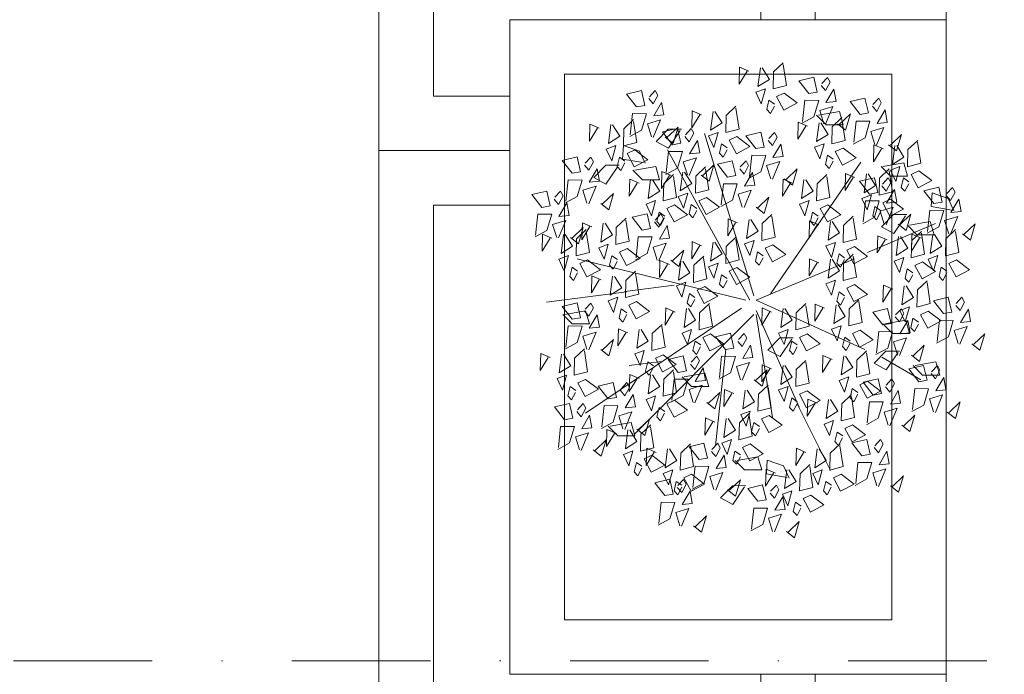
# Model space of a CAD drawing. Header units: centimetres. Extents: x -122 to 72759, y 3298 to 43172.
# Tile 27 of 243: x 34614 to 34705, y 10852 to 10912. Entities that reach past the tile are written whole.
import ezdxf

# ---------------------------------------------------------------- set-up
doc = ezdxf.new("R2010")
doc.units = ezdxf.units.CM
doc.header["$MEASUREMENT"] = 0
doc.linetypes.add('DASHDOT', pattern=[25.4, 12.7, -6.35, 0, -6.35])
for name, color, linetype, lineweight in [('0-OSIE', 7, 'DASHDOT', 5), ('1-meble', 7, 'Continuous', 5), ('_ nowe meble', 7, 'Continuous', 5), ('wymiarowanie', 7, 'Continuous', 5), ('ZZZ_Xref', 7, 'Continuous', 5)]:
    doc.layers.add(name, color=color, linetype=linetype, lineweight=lineweight)

# ---------------------------------------------------------------- blocks, each defined once
blk = doc.blocks.new('G$CA1DC9C89')
at = {"layer": '1-meble', "lineweight": 5}
for points in [[(54.638, 276.621), (55.371, 276.041), (55.815, 277.541), (54.804, 276.572)], [(54.014, 270.063), (54.415, 269.582), (54.828, 270.366), (54.593, 270.798), (54.063, 270.23)], [(54.242, 266.552), (53.872, 267.749), (55.068, 268.12), (54.408, 266.503)], [(55.506, 266.541), (56.239, 265.961), (56.683, 267.461), (55.672, 266.492)]]:
    blk.add_lwpolyline(points, dxfattribs=at)
blk.add_lwpolyline([(55.382, 268.571), (55.179, 269.719), (54.452, 268.484)], close=True, dxfattribs=at)
at = {"layer": '_ nowe meble', "lineweight": 5, "ltscale": 0.5}
blk.add_lwpolyline([(162.24, 764.75), (77.148, 765.377), (77.148, 495.811), (65.135, 495.811), (65.135, 465.817), (53.148, 465.817), (53.158, 56.244), (4727.78, 55.452)], dxfattribs=at)
at = {"layer": 'wymiarowanie', "lineweight": 5, "ltscale": 0.5}
blk.add_lwpolyline([(2759.446, 55.452), (2759.446, 15.452), (1725.13, 15.452), (1725.13, 3.452), (1437.13, 3.54), (1437.13, -8.46), (957.13, -8.46), (957.13, 3.489), (1.148, 3.489), (1.148, 633.817), (13.148, 633.817), (13.148, 645.817), (25.148, 645.817), (25.135, 705.817), (37.13, 705.817), (36.768, 764.653), (77.148, 765.377), (77.148, 495.811), (65.135, 495.817), (65.135, 465.817), (53.135, 465.817), (53.148, 55.539)], close=True, dxfattribs=at)
at = {"lineweight": 5, "ltscale": 0.5}
blk.add_wipeout([(41.148, 344.244), (41.148, 284.244), (1.148, 284.244), (1.148, 344.244)], dxfattribs=at).dxf.layer = '_ nowe meble'
at = {"layer": '_ nowe meble', "lineweight": 5, "ltscale": 0.5}
for points in [[(41.148, 344.244), (1.148, 344.244), (1.148, 284.244), (41.148, 284.244)], [(36.148, 339.244), (6.148, 339.244), (6.148, 289.244), (36.148, 289.244)]]:
    blk.add_lwpolyline(points, close=True, dxfattribs=at)
at = {"lineweight": 5, "ltscale": 0.5}
blk.add_wipeout([(41.148, 284.244), (41.148, 224.244), (1.148, 224.244), (1.148, 284.244)], dxfattribs=at).dxf.layer = '_ nowe meble'
at = {"layer": '_ nowe meble', "lineweight": 5, "ltscale": 0.5}
for points in [[(41.148, 284.244), (1.148, 284.244), (1.148, 224.244), (41.148, 224.244)], [(36.148, 279.244), (6.148, 279.244), (6.148, 229.244), (36.148, 229.244)]]:
    blk.add_lwpolyline(points, close=True, dxfattribs=at)
at = {"lineweight": 5, "ltscale": 0.5}
blk.add_wipeout([(53.148, 296.244), (53.148, 236.244), (13.148, 236.244), (13.148, 296.244)], dxfattribs=at).dxf.layer = '_ nowe meble'
at = {"layer": '0-OSIE', "lineweight": 5}
blk.add_lwpolyline([(-236.336, 237.471), (4272.135, 237.471)], dxfattribs=at)
at = {"layer": '1-meble', "lineweight": 5}
for p, q in [((39.643, 290.648), (41.005, 290.97)), ((40.562, 289.47), (39.643, 290.648)), ((41.005, 290.97), (41.326, 289.606)), ((42.269, 290.958), (41.739, 290.39)), ((42.503, 290.527), (42.269, 290.958)), ((41.69, 290.224), (42.09, 289.743)), ((42.09, 289.743), (42.503, 290.527)), ((42.855, 289.879), (42.127, 288.644)), ((43.058, 288.731), (42.855, 289.879)), ((39.988, 286.921), (40.198, 288.853)), ((40.198, 288.853), (41.462, 288.841)), ((41.326, 289.606), (40.562, 289.47)), ((41.462, 288.841), (41.018, 287.341)), ((41.548, 287.909), (42.744, 288.281)), ((41.918, 286.713), (41.548, 287.909)), ((42.744, 288.281), (42.084, 286.663)), ((42.127, 288.644), (43.058, 288.731)), ((41.018, 287.341), (39.939, 286.754)), ((42.134, 286.608), (41.269, 287.479)), ((41.443, 287.479), (43.356, 287.818)), ((44.359, 287.621), (43.348, 286.652)), ((43.356, 287.818), (43.699, 286.602)), ((43.915, 286.121), (44.359, 287.621)), ((26.567, 285.082), (27.662, 286.198)), ((27.662, 286.198), (28.891, 286.211)), ((43.699, 286.602), (42.134, 286.608)), ((43.182, 286.701), (43.915, 286.121)), ((28.769, 286.087), (27.678, 284.479)), ((23.468, 283.468), (23.557, 284.728)), ((23.557, 284.728), (25.027, 284.193)), ((27.678, 284.479), (26.567, 285.082)), ((25.383, 283.14), (23.468, 283.468)), ((25.027, 284.193), (25.546, 283.08)), ((27.49, 282.229), (27.7, 284.16)), ((27.7, 284.16), (28.964, 284.149)), ((28.964, 284.149), (28.52, 282.649)), ((29.05, 283.217), (30.246, 283.588)), ((20.839, 281.779), (21.934, 282.896)), ((21.934, 282.896), (23.162, 282.908)), ((23.041, 282.784), (21.95, 281.177)), ((24.606, 282.439), (26.519, 282.778)), ((26.519, 282.778), (26.861, 281.562)), ((28.52, 282.649), (27.441, 282.062)), ((29.42, 282.02), (29.05, 283.217)), ((48.036, 281.915), (47.171, 282.787)), ((47.345, 282.786), (49.258, 283.126)), ((49.258, 283.126), (49.6, 281.909)), ((21.95, 281.177), (20.839, 281.779)), ((25.297, 281.568), (24.432, 282.439)), ((49.6, 281.909), (48.036, 281.915)), ((26.861, 281.562), (25.297, 281.568)), ((15.168, 280.22), (16.531, 280.542)), ((16.087, 279.042), (15.168, 280.22)), ((16.531, 280.542), (16.851, 279.179)), ((17.215, 279.796), (17.616, 279.315)), ((17.794, 280.531), (17.264, 279.963)), ((17.616, 279.315), (18.029, 280.099)), ((18.029, 280.099), (17.794, 280.531)), ((51.761, 279.123), (51.85, 280.383)), ((51.85, 280.383), (53.32, 279.848)), ((53.32, 279.848), (53.84, 278.735)), ((16.851, 279.179), (16.087, 279.042)), ((18.38, 279.451), (17.653, 278.216)), ((18.583, 278.304), (18.38, 279.451)), ((53.676, 278.795), (51.761, 279.123)), ((15.513, 276.493), (15.723, 278.425)), ((15.723, 278.425), (16.987, 278.414)), ((16.987, 278.414), (16.543, 276.914)), ((17.653, 278.216), (18.583, 278.304)), ((47.223, 277.261), (48.318, 278.377)), ((48.318, 278.377), (49.547, 278.39)), ((49.425, 278.266), (48.334, 276.658)), ((17.073, 277.482), (18.269, 277.853)), ((17.443, 276.285), (17.073, 277.482)), ((18.269, 277.853), (17.609, 276.236)), ((19.884, 277.194), (18.873, 276.224)), ((19.44, 275.694), (19.884, 277.194)), ((48.334, 276.658), (47.223, 277.261)), ((50.466, 276.528), (49.601, 277.399)), ((49.775, 277.398), (51.688, 277.738)), ((51.688, 277.738), (52.03, 276.522)), ((16.543, 276.914), (15.464, 276.327)), ((18.707, 276.273), (19.44, 275.694)), ((52.03, 276.522), (50.466, 276.528)), ((18.875, 268.359), (18.009, 269.231)), ((18.183, 269.23), (20.096, 269.57)), ((20.096, 269.57), (20.439, 268.353)), ((20.439, 268.353), (18.875, 268.359)), ((48.21, 267.49), (47.344, 268.362)), ((47.518, 268.361), (49.431, 268.701)), ((49.431, 268.701), (49.774, 267.484)), ((49.774, 267.484), (48.21, 267.49)), ((36.808, 265.964), (37.904, 267.081)), ((37.904, 267.081), (39.132, 267.093)), ((39.01, 266.969), (37.919, 265.361)), ((37.919, 265.361), (36.808, 265.964)), ((46.529, 264.748), (47.624, 265.864)), ((47.624, 265.864), (48.852, 265.877)), ((48.731, 265.753), (47.64, 264.145)), ((47.64, 264.145), (46.529, 264.748)), ((50.987, 263.667), (50.122, 264.538)), ((50.295, 264.538), (52.209, 264.877)), ((52.209, 264.877), (52.551, 263.661)), ((29.119, 263.495), (31.032, 263.834)), ((31.032, 263.834), (31.374, 262.618)), ((52.551, 263.661), (50.987, 263.667)), ((21.243, 262.667), (22.606, 262.989)), ((22.162, 261.489), (21.243, 262.667)), ((22.606, 262.989), (22.926, 261.625)), ((23.87, 262.977), (23.339, 262.409)), ((24.104, 262.546), (23.87, 262.977)), ((29.81, 262.624), (28.945, 263.496)), ((35.928, 261.914), (36.819, 262.76)), ((45.545, 263.015), (46.907, 263.337)), ((46.463, 261.837), (45.545, 263.015)), ((46.907, 263.337), (47.228, 261.973)), ((48.171, 263.325), (47.641, 262.757)), ((47.992, 262.109), (48.405, 262.893)), ((48.405, 262.893), (48.171, 263.325)), ((23.29, 262.243), (23.691, 261.762)), ((23.691, 261.762), (24.104, 262.546)), ((24.455, 261.898), (23.728, 260.663)), ((24.659, 260.75), (24.455, 261.898)), ((31.374, 262.618), (29.81, 262.624)), ((32.814, 262.346), (32.771, 260.783)), ((32.771, 260.783), (33.498, 261.98)), ((33.672, 261.975), (32.814, 262.346)), ((34.502, 260.562), (34.722, 262.295)), ((34.896, 262.29), (35.562, 261.229)), ((35.885, 260.351), (35.928, 261.914)), ((36.814, 262.586), (37.109, 260.665)), ((43.565, 261.045), (44.456, 261.891)), ((47.228, 261.973), (46.463, 261.837)), ((47.591, 262.59), (47.992, 262.109)), ((48.757, 262.245), (48.029, 261.011)), ((48.96, 261.098), (48.757, 262.245)), ((17.251, 260.755), (18.614, 261.077)), ((18.614, 261.077), (18.934, 259.714)), ((19.877, 261.066), (19.347, 260.498)), ((20.112, 260.634), (19.877, 261.066)), ((21.589, 258.94), (21.798, 260.872)), ((21.798, 260.872), (23.062, 260.86)), ((22.926, 261.625), (22.162, 261.489)), ((23.062, 260.86), (22.618, 259.36)), ((35.562, 261.229), (34.502, 260.562)), ((40.451, 261.477), (40.409, 259.914)), ((40.409, 259.914), (41.136, 261.111)), ((41.309, 261.106), (40.451, 261.477)), ((42.139, 259.693), (42.36, 261.426)), ((42.533, 261.421), (43.199, 260.36)), ((43.523, 259.482), (43.565, 261.045)), ((44.451, 261.717), (44.747, 259.797)), ((45.89, 259.288), (46.1, 261.219)), ((46.1, 261.219), (47.363, 261.208)), ((47.363, 261.208), (46.919, 259.708)), ((48.029, 261.011), (48.96, 261.098)), ((18.17, 259.577), (17.251, 260.755)), ((19.298, 260.331), (19.699, 259.85)), ((19.699, 259.85), (20.112, 260.634)), ((20.463, 259.986), (19.735, 258.751)), ((20.666, 258.838), (20.463, 259.986)), ((23.148, 259.928), (24.344, 260.3)), ((23.518, 258.732), (23.148, 259.928)), ((24.344, 260.3), (23.685, 258.682)), ((23.728, 260.663), (24.659, 260.75)), ((34.192, 259.307), (35.083, 260.153)), ((35.191, 260.37), (34.314, 260.046)), ((34.314, 260.046), (34.807, 258.989)), ((34.807, 258.989), (35.191, 260.37)), ((35.078, 259.979), (35.374, 258.059)), ((37.109, 260.665), (35.885, 260.351)), ((36.214, 259.647), (36.917, 259.975)), ((36.917, 259.975), (38.108, 259.074)), ((43.199, 260.36), (42.139, 259.693)), ((47.45, 260.276), (48.646, 260.647)), ((47.819, 259.079), (47.45, 260.276)), ((48.646, 260.647), (47.986, 259.03)), ((50.261, 259.988), (49.25, 259.018)), ((49.817, 258.488), (50.261, 259.988)), ((18.934, 259.714), (18.17, 259.577)), ((22.618, 259.36), (21.539, 258.773)), ((22.349, 258.976), (24.262, 259.316)), ((24.262, 259.316), (24.605, 258.099)), ((25.959, 259.64), (24.948, 258.671)), ((25.166, 258.265), (26.057, 259.11)), ((25.516, 258.14), (25.959, 259.64)), ((31.078, 259.739), (31.036, 258.176)), ((31.036, 258.176), (31.763, 259.373)), ((31.936, 259.368), (31.078, 259.739)), ((32.766, 257.955), (32.987, 259.688)), ((33.16, 259.683), (33.826, 258.622)), ((34.15, 257.744), (34.192, 259.307)), ((35.51, 259.318), (35.313, 258.454)), ((36.021, 258.956), (35.51, 259.318)), ((36.875, 258.412), (36.214, 259.647)), ((38.108, 259.074), (36.875, 258.412)), ((42.829, 259.501), (41.952, 259.177)), ((41.952, 259.177), (42.444, 258.12)), ((42.444, 258.12), (42.829, 259.501)), ((44.747, 259.797), (43.523, 259.482)), ((43.851, 258.778), (44.555, 259.106)), ((44.555, 259.106), (45.746, 258.205)), ((46.919, 259.708), (45.841, 259.121)), ((49.083, 259.068), (49.817, 258.488)), ((17.596, 257.028), (17.806, 258.96)), ((17.806, 258.96), (19.07, 258.948)), ((19.07, 258.948), (18.626, 257.449)), ((19.156, 258.017), (20.352, 258.388)), ((20.352, 258.388), (19.692, 256.771)), ((19.735, 258.751), (20.666, 258.838)), ((22.052, 258.696), (22.01, 257.133)), ((22.01, 257.133), (22.736, 258.33)), ((22.91, 258.326), (22.052, 258.696)), ((23.041, 258.106), (22.175, 258.977)), ((23.74, 256.912), (23.96, 258.645)), ((24.134, 258.64), (24.8, 257.579)), ((24.782, 258.72), (25.516, 258.14)), ((25.123, 256.701), (25.166, 258.265)), ((26.052, 258.936), (26.347, 257.016)), ((33.826, 258.622), (32.766, 257.955)), ((35.313, 258.454), (35.651, 258.097)), ((35.651, 258.097), (36.017, 258.783)), ((43.148, 258.449), (42.951, 257.585)), ((43.659, 258.087), (43.148, 258.449)), ((44.512, 257.543), (43.851, 258.778)), ((45.746, 258.205), (44.512, 257.543)), ((18.626, 257.449), (17.547, 256.862)), ((19.526, 256.82), (19.156, 258.017)), ((21.967, 257.729), (20.956, 256.759)), ((21.523, 256.229), (21.967, 257.729)), ((24.605, 258.099), (23.041, 258.106)), ((24.8, 257.579), (23.74, 256.912)), ((28.811, 256.527), (29.702, 257.372)), ((29.575, 257.106), (30.938, 257.427)), ((30.938, 257.427), (31.258, 256.064)), ((32.201, 257.416), (31.671, 256.848)), ((32.436, 256.984), (32.201, 257.416)), ((33.456, 257.763), (32.579, 257.439)), ((32.579, 257.439), (33.071, 256.382)), ((33.071, 256.382), (33.456, 257.763)), ((35.374, 258.059), (34.15, 257.744)), ((34.478, 257.04), (35.181, 257.368)), ((35.181, 257.368), (36.373, 256.467)), ((42.524, 256.527), (43.415, 257.372)), ((42.951, 257.585), (43.288, 257.228)), ((43.288, 257.228), (43.654, 257.914)), ((44.503, 257.453), (45.866, 257.775)), ((45.422, 256.275), (44.503, 257.453)), ((45.866, 257.775), (46.186, 256.411)), ((47.129, 257.764), (46.599, 257.195)), ((46.951, 256.548), (47.364, 257.332)), ((47.364, 257.332), (47.129, 257.764)), ((20.79, 256.808), (21.523, 256.229)), ((24.429, 256.72), (23.552, 256.396)), ((23.552, 256.396), (24.045, 255.339)), ((24.045, 255.339), (24.429, 256.72)), ((26.347, 257.016), (25.123, 256.701)), ((25.452, 255.997), (26.155, 256.326)), ((25.697, 256.959), (25.655, 255.395)), ((25.655, 255.395), (26.382, 256.592)), ((26.555, 256.588), (25.697, 256.959)), ((26.155, 256.326), (27.346, 255.424)), ((27.385, 255.174), (27.606, 256.907)), ((27.779, 256.902), (28.445, 255.841)), ((28.769, 254.963), (28.811, 256.527)), ((30.494, 255.928), (29.575, 257.106)), ((29.697, 257.198), (29.993, 255.278)), ((31.622, 256.681), (32.023, 256.2)), ((32.023, 256.2), (32.436, 256.984)), ((32.787, 256.336), (32.06, 255.102)), ((32.991, 255.189), (32.787, 256.336)), ((33.774, 256.711), (33.577, 255.847)), ((34.286, 256.349), (33.774, 256.711)), ((35.139, 255.805), (34.478, 257.04)), ((36.373, 256.467), (35.139, 255.805)), ((39.41, 256.959), (39.368, 255.395)), ((39.368, 255.395), (40.094, 256.592)), ((40.268, 256.588), (39.41, 256.959)), ((41.098, 255.174), (41.318, 256.907)), ((41.492, 256.902), (42.158, 255.841)), ((42.481, 254.963), (42.524, 256.527)), ((43.41, 257.198), (43.705, 255.278)), ((46.186, 256.411), (45.422, 256.275)), ((46.55, 257.029), (46.951, 256.548)), ((47.715, 256.684), (46.988, 255.449)), ((47.918, 255.536), (47.715, 256.684)), ((24.748, 255.668), (24.551, 254.804)), ((25.259, 255.307), (24.748, 255.668)), ((26.113, 254.762), (25.452, 255.997)), ((27.346, 255.424), (26.113, 254.762)), ((28.445, 255.841), (27.385, 255.174)), ((31.258, 256.064), (30.494, 255.928)), ((33.577, 255.847), (33.915, 255.49)), ((34.671, 254.977), (33.805, 255.849)), ((33.915, 255.49), (34.281, 256.176)), ((33.979, 255.848), (35.892, 256.187)), ((35.892, 256.187), (36.235, 254.971)), ((36.66, 254.618), (36.749, 255.878)), ((36.749, 255.878), (38.219, 255.343)), ((39.746, 254.615), (40.637, 255.46)), ((42.158, 255.841), (41.098, 255.174)), ((44.848, 253.726), (45.058, 255.658)), ((45.058, 255.658), (46.322, 255.646)), ((46.322, 255.646), (45.878, 254.147)), ((46.988, 255.449), (47.918, 255.536)), ((24.551, 254.804), (24.889, 254.447)), ((24.889, 254.447), (25.255, 255.133)), ((28.075, 254.982), (27.198, 254.658)), ((27.198, 254.658), (27.69, 253.601)), ((27.69, 253.601), (28.075, 254.982)), ((29.993, 255.278), (28.769, 254.963)), ((29.097, 254.259), (29.8, 254.588)), ((29.8, 254.588), (30.992, 253.686)), ((29.921, 253.379), (30.13, 255.31)), ((30.13, 255.31), (31.394, 255.299)), ((31.394, 255.299), (30.95, 253.799)), ((31.48, 254.367), (32.676, 254.738)), ((32.676, 254.738), (32.017, 253.121)), ((32.06, 255.102), (32.991, 255.189)), ((36.235, 254.971), (34.671, 254.977)), ((36.632, 255.047), (36.59, 253.483)), ((36.59, 253.483), (37.317, 254.681)), ((37.491, 254.676), (36.632, 255.047)), ((38.575, 254.29), (36.66, 254.618)), ((38.219, 255.343), (38.738, 254.23)), ((38.321, 253.263), (38.541, 254.995)), ((38.715, 254.991), (39.381, 253.929)), ((39.704, 253.051), (39.746, 254.615)), ((40.633, 255.287), (40.928, 253.366)), ((41.787, 254.982), (40.91, 254.658)), ((40.91, 254.658), (41.403, 253.601)), ((41.403, 253.601), (41.787, 254.982)), ((43.705, 255.278), (42.481, 254.963)), ((42.81, 254.259), (43.513, 254.588)), ((43.513, 254.588), (44.704, 253.686)), ((46.408, 254.715), (47.604, 255.086)), ((46.778, 253.518), (46.408, 254.715)), ((47.604, 255.086), (46.944, 253.468)), ((26.451, 253.804), (27.813, 254.125)), ((27.369, 252.626), (26.451, 253.804)), ((27.813, 254.125), (28.134, 252.762)), ((28.393, 253.93), (28.196, 253.066)), ((28.905, 253.569), (28.393, 253.93)), ((29.077, 254.114), (28.547, 253.546)), ((28.898, 252.898), (29.311, 253.682)), ((29.311, 253.682), (29.077, 254.114)), ((29.758, 253.024), (29.097, 254.259)), ((30.992, 253.686), (29.758, 253.024)), ((30.95, 253.799), (29.871, 253.212)), ((31.85, 253.17), (31.48, 254.367)), ((34.291, 254.079), (33.28, 253.109)), ((33.847, 252.579), (34.291, 254.079)), ((34.956, 253.282), (36.319, 253.604)), ((36.319, 253.604), (36.639, 252.24)), ((39.381, 253.929), (38.321, 253.263)), ((42.106, 253.93), (41.909, 253.066)), ((42.617, 253.569), (42.106, 253.93)), ((43.471, 253.024), (42.81, 254.259)), ((44.704, 253.686), (43.471, 253.024)), ((45.878, 254.147), (44.799, 253.56)), ((49.219, 254.426), (48.208, 253.457)), ((48.775, 252.927), (49.219, 254.426)), ((28.134, 252.762), (27.369, 252.626)), ((28.196, 253.066), (28.534, 252.709)), ((28.498, 253.379), (28.898, 252.898)), ((28.534, 252.709), (28.9, 253.395)), ((29.663, 253.034), (28.935, 251.8)), ((29.866, 251.887), (29.663, 253.034)), ((32.469, 252.408), (33.564, 253.525)), ((33.114, 253.159), (33.847, 252.579)), ((33.564, 253.525), (34.792, 253.537)), ((34.671, 253.413), (33.58, 251.805)), ((35.875, 252.104), (34.956, 253.282)), ((37.003, 252.858), (37.404, 252.377)), ((37.582, 253.592), (37.052, 253.024)), ((37.404, 252.377), (37.817, 253.161)), ((37.817, 253.161), (37.582, 253.592)), ((39.01, 253.07), (38.133, 252.746)), ((38.133, 252.746), (38.626, 251.69)), ((38.626, 251.69), (39.01, 253.07)), ((40.928, 253.366), (39.704, 253.051)), ((41.909, 253.066), (42.247, 252.709)), ((42.247, 252.709), (42.613, 253.395)), ((48.042, 253.506), (48.775, 252.927)), ((26.796, 250.076), (27.006, 252.008)), ((27.006, 252.008), (28.269, 251.997)), ((28.269, 251.997), (27.826, 250.497)), ((28.935, 251.8), (29.866, 251.887)), ((33.58, 251.805), (32.469, 252.408)), ((36.639, 252.24), (35.875, 252.104)), ((38.168, 252.513), (37.441, 251.278)), ((38.372, 251.365), (38.168, 252.513)), ((39.329, 252.018), (39.132, 251.154)), ((39.84, 251.657), (39.329, 252.018)), ((40.032, 252.347), (40.736, 252.676)), ((40.694, 251.112), (40.032, 252.347)), ((40.736, 252.676), (41.927, 251.774)), ((28.356, 251.065), (29.552, 251.436)), ((28.726, 249.868), (28.356, 251.065)), ((29.552, 251.436), (28.892, 249.819)), ((35.302, 249.555), (35.511, 251.487)), ((35.511, 251.487), (36.775, 251.475)), ((36.775, 251.475), (36.331, 249.975)), ((36.861, 250.544), (38.057, 250.915)), ((38.057, 250.915), (37.398, 249.297)), ((37.441, 251.278), (38.372, 251.365)), ((39.132, 251.154), (39.47, 250.798)), ((39.47, 250.798), (39.835, 251.483)), ((41.927, 251.774), (40.694, 251.112)), ((27.826, 250.497), (26.747, 249.91)), ((31.167, 250.777), (30.156, 249.807)), ((30.723, 249.277), (31.167, 250.777)), ((37.231, 249.347), (36.861, 250.544)), ((39.672, 250.255), (38.661, 249.286)), ((39.228, 248.756), (39.672, 250.255)), ((29.989, 249.856), (30.723, 249.277)), ((36.331, 249.975), (35.252, 249.388)), ((38.495, 249.335), (39.228, 248.756))]:
    blk.add_line(p, q, dxfattribs=at)
for points in [[(35.061, 291.52), (34.202, 291.891), (34.16, 290.328), (34.887, 291.525)], [(36.285, 291.835), (36.95, 290.774), (35.891, 290.107), (36.111, 291.84)], [(38.203, 292.131), (38.498, 290.211), (37.274, 289.896), (37.316, 291.46), (38.207, 292.305)], [(25.894, 289.007), (26.295, 288.526), (26.708, 289.31), (26.473, 289.742), (25.943, 289.174)], [(37.41, 288.501), (36.899, 288.863), (36.702, 287.999), (37.04, 287.642), (37.405, 288.328)], [(46.376, 288.312), (46.777, 287.831), (47.19, 288.615), (46.956, 289.047), (46.426, 288.479)], [(33.863, 288.134), (34.159, 286.213), (32.935, 285.899), (32.977, 287.462), (33.868, 288.307)], [(24.49, 286.917), (24.785, 284.997), (23.561, 284.682), (23.603, 286.246), (24.494, 287.091)], [(24.192, 285.704), (24.402, 287.636), (25.666, 287.625), (25.222, 286.125), (24.143, 285.538)], [(26.122, 285.496), (25.752, 286.693), (26.948, 287.064), (26.288, 285.447)], [(30.721, 287.523), (29.863, 287.894), (29.821, 286.33), (30.548, 287.528)], [(31.945, 287.838), (32.611, 286.777), (31.551, 286.11), (31.772, 287.843)], [(43.584, 287.091), (43.879, 285.171), (42.655, 284.856), (42.697, 286.419), (43.588, 287.265)], [(21.348, 286.307), (20.489, 286.677), (20.447, 285.114), (21.174, 286.311)], [(22.572, 286.621), (23.238, 285.56), (22.178, 284.893), (22.398, 286.626)], [(27.386, 285.484), (28.119, 284.905), (28.563, 286.405), (27.552, 285.435)], [(29.192, 285.531), (29.593, 285.05), (30.006, 285.834), (29.771, 286.266), (29.241, 285.698)], [(40.442, 286.48), (39.583, 286.851), (39.541, 285.288), (40.268, 286.485)], [(41.666, 286.795), (42.331, 285.734), (41.272, 285.067), (41.492, 286.8)], [(44.675, 285.009), (44.884, 286.941), (46.148, 286.929), (45.704, 285.43), (44.626, 284.843)], [(46.604, 284.801), (46.235, 285.998), (47.43, 286.369), (46.771, 284.752)], [(35.523, 270.923), (31.001, 285.826)], [(36.829, 285.184), (37.23, 284.703), (37.643, 285.487), (37.409, 285.918), (36.879, 285.35)], [(47.868, 284.789), (48.602, 284.21), (49.046, 285.71), (48.035, 284.74)], [(35.146, 270.545), (27.61, 284.316)], [(33.071, 284.504), (32.559, 284.866), (32.362, 284.002), (32.7, 283.645), (33.066, 284.33)], [(47.385, 284.395), (46.527, 284.766), (46.484, 283.202), (47.211, 284.4)], [(48.609, 284.71), (49.275, 283.648), (48.215, 282.982), (48.435, 284.714)], [(50.527, 285.005), (50.822, 283.085), (49.598, 282.77), (49.64, 284.334), (50.531, 285.179)], [(19.992, 282.924), (20.393, 282.443), (20.806, 283.227), (20.572, 283.659), (20.041, 283.091)], [(23.697, 283.288), (23.186, 283.649), (22.989, 282.785), (23.327, 282.428), (23.693, 283.114)], [(30.246, 283.588), (29.586, 281.971)], [(35.128, 281.881), (35.338, 283.813), (36.601, 283.801), (36.157, 282.301), (35.079, 281.714)], [(42.791, 283.461), (42.28, 283.823), (42.083, 282.959), (42.421, 282.602), (42.786, 283.288)], [(31.086, 282.572), (31.381, 280.652), (30.157, 280.337), (30.199, 281.901), (31.091, 282.746)], [(30.684, 282.009), (31.417, 281.429), (31.861, 282.929), (30.85, 281.959)], [(34.226, 282.577), (34.626, 282.096), (35.039, 282.88), (34.805, 283.311), (34.275, 282.743)], [(37.058, 281.672), (36.688, 282.869), (37.884, 283.24), (37.224, 281.623)], [(37.031, 271.111), (45.321, 283.185)], [(38.321, 281.661), (39.055, 281.081), (39.499, 282.581), (38.488, 281.612)], [(47.923, 282.399), (48.219, 280.478), (46.995, 280.163), (47.037, 281.727), (47.928, 282.572)], [(24.993, 281.267), (24.135, 281.637), (24.092, 280.074), (24.819, 281.271)], [(26.217, 281.581), (26.883, 280.52), (25.823, 279.853), (26.043, 281.586)], [(27.944, 281.962), (27.086, 282.333), (27.043, 280.769), (27.77, 281.966)], [(28.135, 281.877), (28.43, 279.957), (27.206, 279.642), (27.249, 281.206), (28.14, 282.051)], [(29.168, 282.276), (29.834, 281.215), (28.774, 280.548), (28.994, 282.281)], [(39.053, 281.267), (38.195, 281.637), (38.152, 280.074), (38.879, 281.271)], [(40.277, 281.581), (40.943, 280.52), (39.883, 279.853), (40.103, 281.586)], [(42.195, 281.877), (42.49, 279.957), (41.266, 279.642), (41.309, 281.206), (42.2, 282.051)], [(44.781, 281.788), (43.923, 282.159), (43.881, 280.595), (44.608, 281.793)], [(46.005, 282.103), (46.671, 281.041), (45.611, 280.375), (45.832, 282.107)], [(47.244, 281.013), (47.645, 280.531), (48.058, 281.315), (47.824, 281.747), (47.294, 281.179)], [(49.734, 281.376), (49.223, 281.737), (49.026, 280.873), (49.364, 280.517), (49.73, 281.202)], [(18.291, 279.622), (18.5, 281.553), (19.764, 281.542), (19.32, 280.042), (18.241, 279.455)], [(20.22, 279.413), (19.85, 280.61), (21.046, 280.981), (20.387, 279.364)], [(32.524, 279.274), (32.734, 281.206), (33.998, 281.194), (33.554, 279.694), (32.475, 279.107)], [(53.146, 280.144), (53.547, 279.662), (53.96, 280.446), (53.725, 280.878), (53.195, 280.31)], [(21.484, 279.402), (22.218, 278.822), (22.661, 280.322), (21.65, 279.352)], [(34.454, 279.066), (34.084, 280.262), (35.28, 280.634), (34.62, 279.016)], [(35.718, 279.054), (36.451, 278.474), (36.895, 279.974), (35.884, 279.005)], [(30.293, 278.943), (29.782, 279.304), (29.585, 278.44), (29.923, 278.083), (30.289, 278.769)], [(45.543, 277.71), (45.752, 279.642), (47.016, 279.63), (46.572, 278.13), (45.493, 277.543)], [(47.131, 278.769), (46.619, 279.13), (46.422, 278.266), (46.76, 277.91), (47.126, 278.595)], [(47.472, 277.501), (47.102, 278.698), (48.298, 279.069), (47.639, 277.452)], [(23.795, 277.88), (24.091, 275.959), (22.867, 275.645), (22.909, 277.208), (23.8, 278.054)], [(26.415, 277.71), (26.815, 277.229), (27.228, 278.013), (26.994, 278.445), (26.464, 277.877)], [(27.342, 278.248), (26.831, 278.609), (26.634, 277.745), (26.972, 277.388), (27.338, 278.074)], [(34.019, 277.617), (33.161, 277.988), (33.119, 276.424), (33.846, 277.622)], [(37.161, 278.227), (37.457, 276.307), (36.233, 275.992), (36.275, 277.556), (37.166, 278.401)], [(41.402, 278.248), (40.891, 278.609), (40.694, 277.745), (41.032, 277.388), (41.398, 278.074)], [(44.625, 278.054), (44.921, 276.133), (43.697, 275.819), (43.739, 277.382), (44.63, 278.227)], [(48.736, 277.49), (49.47, 276.91), (49.914, 278.41), (48.903, 277.441)], [(51.445, 276.841), (51.654, 278.773), (52.918, 278.761), (52.474, 277.261), (51.395, 276.674)], [(53.374, 276.632), (53.004, 277.829), (54.2, 278.2), (53.541, 276.583)], [(20.653, 277.269), (19.795, 277.64), (19.753, 276.077), (20.48, 277.274)], [(21.877, 277.584), (22.543, 276.523), (21.483, 275.856), (21.704, 277.589)], [(35.243, 277.932), (35.909, 276.87), (34.849, 276.204), (35.07, 277.936)], [(41.483, 277.443), (40.625, 277.814), (40.583, 276.25), (41.309, 277.448)], [(42.707, 277.758), (43.373, 276.697), (42.313, 276.03), (42.533, 277.762)], [(45.935, 274.92), (52.153, 277.561)], [(17.008, 276.226), (16.15, 276.597), (16.108, 275.034), (16.835, 276.231)], [(18.232, 276.541), (18.898, 275.48), (17.838, 274.813), (18.059, 276.546)], [(20.15, 276.837), (20.446, 274.917), (19.222, 274.602), (19.264, 276.166), (20.155, 277.011)], [(24.713, 274.408), (24.923, 276.339), (26.187, 276.328), (25.743, 274.828), (24.664, 274.241)], [(33.863, 276.142), (34.159, 274.221), (32.935, 273.907), (32.977, 275.47), (33.868, 276.316)], [(47.732, 276.053), (46.874, 276.424), (46.831, 274.86), (47.558, 276.057)], [(48.956, 276.367), (49.622, 275.306), (48.562, 274.639), (48.782, 276.372)], [(50.874, 276.663), (51.169, 274.743), (49.945, 274.428), (49.988, 275.992), (50.879, 276.837)], [(50.856, 276.226), (49.998, 276.597), (49.956, 275.034), (50.683, 276.231)], [(52.08, 276.541), (52.746, 275.48), (51.686, 274.813), (51.907, 276.546)], [(53.998, 276.837), (54.294, 274.917), (53.07, 274.602), (53.112, 276.166), (54.003, 277.011)], [(26.643, 274.199), (26.273, 275.396), (27.469, 275.767), (26.809, 274.15)], [(30.721, 275.531), (29.863, 275.902), (29.821, 274.339), (30.548, 275.536)], [(31.945, 275.846), (32.611, 274.785), (31.551, 274.118), (31.772, 275.851)], [(23.003, 274.25), (22.492, 274.612), (22.295, 273.748), (22.632, 273.391), (22.998, 274.076)], [(27.906, 274.188), (28.64, 273.608), (29.084, 275.108), (28.073, 274.139)], [(30.912, 274.404), (31.208, 272.484), (29.984, 272.169), (30.026, 273.732), (30.917, 274.578)], [(36.369, 274.598), (35.857, 274.959), (35.66, 274.095), (35.998, 273.739), (36.364, 274.424)], [(43.833, 274.424), (43.321, 274.786), (43.124, 273.922), (43.462, 273.565), (43.828, 274.25)], [(44.625, 274.578), (44.921, 272.657), (43.697, 272.343), (43.739, 273.906), (44.63, 274.751)], [(19.358, 273.207), (18.847, 273.569), (18.65, 272.705), (18.987, 272.348), (19.353, 273.034)], [(34.77, 270.545), (19.32, 274.318)], [(27.77, 273.793), (26.912, 274.164), (26.87, 272.601), (27.597, 273.798)], [(28.994, 274.108), (29.66, 273.047), (28.6, 272.38), (28.821, 274.113)], [(44.755, 274.318), (35.712, 270.545), (45.698, 266.018)], [(41.483, 273.967), (40.625, 274.338), (40.583, 272.774), (41.309, 273.972)], [(42.707, 274.282), (43.373, 273.221), (42.313, 272.554), (42.533, 274.287)], [(53.206, 273.207), (52.695, 273.569), (52.498, 272.705), (52.835, 272.348), (53.201, 273.034)], [(21.521, 272.403), (20.663, 272.774), (20.621, 271.21), (21.348, 272.408)], [(22.745, 272.718), (23.411, 271.657), (22.351, 270.99), (22.572, 272.722)], [(24.663, 273.014), (24.959, 271.093), (23.735, 270.779), (23.777, 272.342), (24.668, 273.187)], [(33.071, 272.512), (32.559, 272.874), (32.362, 272.01), (32.7, 271.653), (33.066, 272.339)], [(50.081, 273.034), (49.57, 273.395), (49.373, 272.531), (49.711, 272.174), (50.077, 272.86)], [(23.703, 271.335), (28.225, 271.901)], [(48.253, 271.534), (47.394, 271.905), (47.352, 270.341), (48.079, 271.539)], [(49.477, 271.849), (50.143, 270.788), (49.083, 270.121), (49.303, 271.853)], [(51.395, 272.145), (51.69, 270.224), (50.466, 269.91), (50.508, 271.473), (51.399, 272.318)], [(23.842, 271.3), (16.494, 270.357)], [(30.12, 270.774), (29.609, 271.136), (29.412, 270.272), (29.749, 269.915), (30.115, 270.601)], [(43.833, 270.948), (43.321, 271.31), (43.124, 270.446), (43.462, 270.089), (43.828, 270.774)], [(19.992, 269.542), (20.393, 269.061), (20.806, 269.845), (20.572, 270.277), (20.041, 269.709)], [(31.433, 270.059), (31.728, 268.139), (30.504, 267.824), (30.547, 269.388), (31.438, 270.233)], [(40.286, 270.059), (40.581, 268.139), (39.357, 267.824), (39.399, 269.388), (40.29, 270.233)], [(42.004, 269.796), (41.146, 270.167), (41.103, 268.603), (41.83, 269.801)], [(43.228, 270.111), (43.894, 269.05), (42.834, 268.383), (43.054, 270.115)], [(45.146, 270.407), (45.441, 268.486), (44.217, 268.172), (44.259, 269.735), (45.151, 270.58)], [(34.393, 269.791), (20.073, 260.17)], [(23.871, 269.384), (23.36, 269.745), (23.163, 268.882), (23.5, 268.525), (23.866, 269.21)], [(35.523, 269.225), (24.595, 258.283)], [(28.291, 269.448), (27.433, 269.819), (27.39, 268.256), (28.117, 269.453)], [(29.515, 269.763), (30.181, 268.702), (29.121, 268.035), (29.341, 269.768)], [(35.712, 269.602), (39.668, 260.736)], [(35.712, 269.225), (37.219, 259.793)], [(37.144, 269.448), (36.285, 269.819), (36.243, 268.256), (36.97, 269.453)], [(38.368, 269.763), (39.033, 268.702), (37.974, 268.035), (38.194, 269.768)], [(48.459, 269.021), (48.86, 268.54), (49.273, 269.324), (49.039, 269.755), (48.509, 269.187)], [(18.291, 266.239), (18.5, 268.171), (19.764, 268.16), (19.32, 266.66), (18.241, 266.073)], [(27.093, 268.147), (27.389, 266.227), (26.165, 265.912), (26.207, 267.476), (27.098, 268.321)], [(50.602, 268.515), (50.091, 268.877), (49.894, 268.013), (50.232, 267.656), (50.597, 268.341)], [(52.312, 266.761), (52.522, 268.692), (53.786, 268.681), (53.342, 267.181), (52.263, 266.594)], [(20.22, 266.031), (19.85, 267.228), (21.046, 267.599), (20.387, 265.982)], [(23.951, 267.537), (23.093, 267.908), (23.051, 266.344), (23.778, 267.541)], [(25.175, 267.851), (25.841, 266.79), (24.781, 266.123), (25.002, 267.856)], [(34.052, 266.761), (34.453, 266.28), (34.866, 267.064), (34.632, 267.496), (34.101, 266.928)], [(46.758, 265.718), (46.967, 267.65), (48.231, 267.638), (47.787, 266.138), (46.709, 265.551)], [(21.484, 266.019), (22.218, 265.44), (22.661, 266.94), (21.65, 265.97)], [(30.64, 266.429), (30.129, 266.791), (29.932, 265.927), (30.27, 265.57), (30.636, 266.256)], [(39.493, 266.429), (38.982, 266.791), (38.785, 265.927), (39.123, 265.57), (39.488, 266.256)], [(44.353, 266.777), (43.842, 267.139), (43.645, 266.275), (43.983, 265.918), (44.349, 266.603)], [(48.687, 265.51), (48.318, 266.706), (49.513, 267.078), (48.854, 265.46)], [(49.951, 265.498), (50.685, 264.918), (51.129, 266.418), (50.118, 265.449)], [(16.835, 265.277), (15.976, 265.648), (15.934, 264.085), (16.661, 265.282)], [(18.059, 265.592), (18.725, 264.531), (17.665, 263.864), (17.885, 265.597)], [(19.977, 265.888), (20.272, 263.968), (19.048, 263.653), (19.09, 265.216), (19.981, 266.062)], [(29.713, 264.676), (30.113, 264.195), (30.526, 264.979), (30.292, 265.411), (29.762, 264.842)], [(32.935, 266.053), (31.993, 257.187)], [(32.351, 263.459), (32.56, 265.39), (33.824, 265.379), (33.38, 263.879), (32.301, 263.292)], [(42.698, 265.104), (41.84, 265.474), (41.798, 263.911), (42.525, 265.108)], [(43.922, 265.418), (44.588, 264.357), (43.528, 263.69), (43.749, 265.423)], [(45.84, 265.714), (46.136, 263.794), (44.912, 263.479), (44.954, 265.043), (45.845, 265.888)], [(27.094, 264.921), (24.08, 264.544)], [(26.301, 264.518), (25.79, 264.879), (25.593, 264.015), (25.93, 263.658), (26.296, 264.344)], [(34.28, 263.25), (33.91, 264.447), (35.106, 264.818), (34.447, 263.201)], [(37.144, 264.235), (36.285, 264.606), (36.243, 263.042), (36.97, 264.239)], [(38.368, 264.549), (39.033, 263.488), (37.974, 262.821), (38.194, 264.554)], [(40.286, 264.845), (40.581, 262.925), (39.357, 262.61), (39.399, 264.174), (40.29, 265.019)], [(47.254, 265.299), (50.834, 263.224)], [(51.757, 263.807), (52.158, 263.326), (52.571, 264.11), (52.337, 264.542), (51.807, 263.973)], [(24.993, 263.366), (24.135, 263.737), (24.092, 262.173), (24.819, 263.37)], [(26.217, 263.68), (26.883, 262.619), (25.823, 261.952), (26.043, 263.685)], [(28.135, 263.976), (28.43, 262.056), (27.206, 261.741), (27.249, 263.305), (28.14, 264.15)], [(35.544, 263.239), (36.278, 262.659), (36.721, 264.159), (35.71, 263.189)], [(28.011, 261.373), (28.221, 263.305), (29.485, 263.293), (29.041, 261.793), (27.962, 261.207)], [(29.941, 261.165), (29.571, 262.362), (30.767, 262.733), (30.107, 261.115)], [(19.184, 262.258), (18.673, 262.62), (18.476, 261.756), (18.814, 261.399), (19.179, 262.085)], [(31.204, 261.153), (31.938, 260.574), (32.382, 262.073), (31.371, 261.104)], [(45.048, 262.085), (44.536, 262.446), (44.339, 261.582), (44.677, 261.225), (45.043, 261.911)], [(50.056, 260.504), (50.265, 262.436), (51.529, 262.424), (51.085, 260.925), (50.007, 260.338)], [(51.985, 260.296), (51.616, 261.493), (52.811, 261.864), (52.152, 260.246)], [(39.493, 261.216), (38.982, 261.577), (38.785, 260.713), (39.123, 260.356), (39.488, 261.042)], [(39.529, 260.96), (42.544, 254.923)], [(53.249, 260.284), (53.983, 259.705), (54.427, 261.204), (53.416, 260.235)], [(27.342, 260.347), (26.831, 260.708), (26.634, 259.844), (26.972, 259.487), (27.338, 260.173)]]:
    blk.add_lwpolyline(points, dxfattribs=at)
for points in [[(23.847, 289.432), (25.21, 289.753), (25.53, 288.39), (24.766, 288.253)], [(35.703, 289.591), (36.195, 288.534), (36.58, 289.915)], [(39.497, 288.619), (38.264, 287.957), (37.602, 289.192), (38.306, 289.52)], [(44.33, 288.736), (45.692, 289.058), (46.013, 287.695), (45.248, 287.558)], [(27.262, 287.515), (27.059, 288.662), (26.332, 287.428)], [(47.745, 286.819), (47.541, 287.967), (46.814, 286.732)], [(27.145, 285.956), (28.508, 286.277), (28.828, 284.914), (28.064, 284.778)], [(31.364, 285.593), (31.856, 284.537), (32.24, 285.917)], [(35.157, 284.622), (33.924, 283.96), (33.263, 285.194), (33.966, 285.523)], [(34.783, 285.608), (36.145, 285.93), (36.466, 284.566), (35.701, 284.43)], [(21.99, 284.377), (22.483, 283.32), (22.867, 284.701)], [(25.784, 283.405), (24.551, 282.743), (23.889, 283.978), (24.593, 284.307)], [(30.56, 284.039), (30.357, 285.186), (29.63, 283.952)], [(38.198, 283.691), (37.995, 284.839), (37.267, 283.604)], [(41.084, 284.551), (41.576, 283.494), (41.961, 284.875)], [(44.878, 283.579), (43.645, 282.917), (42.983, 284.152), (43.687, 284.48)], [(17.945, 283.349), (19.308, 283.671), (19.628, 282.307), (18.864, 282.171)], [(21.361, 281.432), (21.157, 282.579), (20.43, 281.345)], [(32.179, 283.001), (33.541, 283.323), (33.862, 281.959), (33.098, 281.823)], [(48.027, 282.465), (48.52, 281.409), (48.904, 282.789)], [(35.594, 281.084), (35.391, 282.232), (34.663, 280.997)], [(45.198, 281.437), (46.56, 281.759), (46.881, 280.395), (46.116, 280.259)], [(51.821, 281.493), (50.588, 280.831), (49.927, 282.066), (50.63, 282.395)], [(51.099, 280.568), (52.462, 280.89), (52.782, 279.526), (52.018, 279.39)], [(28.586, 280.032), (29.079, 278.975), (29.463, 280.356)], [(32.38, 279.06), (31.147, 278.398), (30.486, 279.633), (31.189, 279.962)], [(45.424, 279.858), (45.916, 278.802), (46.3, 280.182)], [(49.217, 278.886), (47.984, 278.224), (47.323, 279.459), (48.026, 279.788)], [(48.613, 279.52), (48.409, 280.668), (47.682, 279.433)], [(54.515, 278.651), (54.311, 279.799), (53.584, 278.564)], [(25.635, 279.337), (26.128, 278.28), (26.512, 279.661)], [(29.429, 278.365), (28.196, 277.703), (27.535, 278.938), (28.238, 279.266)], [(39.695, 279.337), (40.188, 278.28), (40.572, 279.661)], [(43.489, 278.365), (42.256, 277.703), (41.595, 278.938), (42.298, 279.266)], [(24.368, 278.135), (25.73, 278.457), (26.051, 277.093), (25.286, 276.957)], [(27.783, 276.218), (27.58, 277.366), (26.852, 276.131)], [(21.296, 275.339), (21.788, 274.283), (22.173, 275.664)], [(25.09, 274.368), (23.856, 273.706), (23.195, 274.94), (23.899, 275.269)], [(34.662, 275.687), (35.154, 274.631), (35.539, 276.011)], [(38.455, 274.715), (37.222, 274.053), (36.561, 275.288), (37.264, 275.617)], [(42.125, 275.513), (42.618, 274.457), (43.002, 275.837)], [(45.919, 274.542), (44.686, 273.879), (44.025, 275.114), (44.728, 275.443)], [(17.651, 274.297), (18.143, 273.24), (18.528, 274.621)], [(48.374, 274.123), (48.867, 273.066), (49.251, 274.447)], [(51.499, 274.297), (51.991, 273.24), (52.376, 274.621)], [(21.445, 273.325), (20.211, 272.663), (19.55, 273.898), (20.253, 274.226)], [(31.364, 273.602), (31.856, 272.545), (32.24, 273.926)], [(35.157, 272.63), (33.924, 271.968), (33.263, 273.203), (33.966, 273.531)], [(52.168, 273.151), (50.935, 272.489), (50.274, 273.724), (50.977, 274.053)], [(55.293, 273.325), (54.059, 272.663), (53.398, 273.898), (54.102, 274.226)], [(28.413, 271.864), (28.905, 270.807), (29.29, 272.188)], [(32.207, 270.892), (30.973, 270.23), (30.312, 271.465), (31.015, 271.793)], [(42.125, 272.037), (42.618, 270.981), (43.002, 272.361)], [(45.919, 271.066), (44.686, 270.404), (44.025, 271.638), (44.728, 271.967)], [(22.164, 270.473), (22.656, 269.417), (23.041, 270.797)], [(51.967, 270.488), (53.33, 270.81), (53.65, 269.446), (52.886, 269.31)], [(17.945, 269.966), (19.308, 270.288), (19.628, 268.925), (18.864, 268.788)], [(25.958, 269.501), (24.724, 268.839), (24.063, 270.074), (24.767, 270.403)], [(48.895, 269.604), (49.388, 268.548), (49.772, 269.928)], [(21.361, 268.05), (21.157, 269.197), (20.43, 267.963)], [(46.413, 269.445), (47.775, 269.767), (48.096, 268.403), (47.331, 268.267)], [(52.689, 268.633), (51.456, 267.97), (50.794, 269.205), (51.498, 269.534)], [(42.646, 267.866), (43.139, 266.81), (43.523, 268.19)], [(49.828, 267.528), (49.624, 268.676), (48.897, 267.441)], [(28.933, 267.519), (29.426, 266.462), (29.81, 267.843)], [(32.727, 266.547), (31.494, 265.885), (30.833, 267.12), (31.536, 267.448)], [(32.005, 267.186), (33.368, 267.508), (33.688, 266.144), (32.924, 266.008)], [(37.786, 267.519), (38.278, 266.462), (38.663, 267.843)], [(41.58, 266.547), (40.347, 265.885), (39.685, 267.12), (40.389, 267.448)], [(46.44, 266.895), (45.207, 266.232), (44.546, 267.467), (45.249, 267.796)], [(35.421, 265.269), (35.217, 266.417), (34.49, 265.182)], [(24.594, 265.607), (25.086, 264.55), (25.471, 265.931)], [(28.388, 264.635), (27.154, 263.973), (26.493, 265.208), (27.197, 265.537)], [(27.666, 265.1), (29.028, 265.422), (29.349, 264.058), (28.584, 263.922)], [(49.711, 264.231), (51.073, 264.553), (51.394, 263.189), (50.629, 263.053)], [(17.477, 263.348), (17.97, 262.291), (18.354, 263.672)], [(31.081, 263.183), (30.878, 264.331), (30.15, 263.096)], [(21.271, 262.376), (20.038, 261.714), (19.376, 262.949), (20.08, 263.277)], [(37.786, 262.305), (38.278, 261.248), (38.663, 262.629)], [(43.341, 263.174), (43.833, 262.117), (44.218, 263.498)], [(47.134, 262.202), (45.901, 261.54), (45.24, 262.775), (45.943, 263.104)], [(53.126, 262.314), (52.922, 263.462), (52.195, 262.227)], [(25.635, 261.436), (26.128, 260.379), (26.512, 261.76)], [(41.58, 261.333), (40.347, 260.671), (39.685, 261.906), (40.389, 262.235)], [(29.429, 260.464), (28.196, 259.802), (27.535, 261.037), (28.238, 261.366)]]:
    blk.add_lwpolyline(points, close=True, dxfattribs=at)
at = {"layer": '_ nowe meble', "lineweight": 5, "ltscale": 0.5}
for points in [[(53.148, 296.244), (13.148, 296.244), (13.148, 236.244), (53.148, 236.244)], [(48.148, 291.244), (18.148, 291.244), (18.148, 241.244), (48.148, 241.244)]]:
    blk.add_lwpolyline(points, close=True, dxfattribs=at)

msp = doc.modelspace()

# ---------------------------------------------------------------- block references
at = {"layer": 'ZZZ_Xref'}
msp.add_blockref('G$CA1DC9C89', (34646.15529, 10615.38849), dxfattribs=at)

doc.saveas('drawing.dxf')
